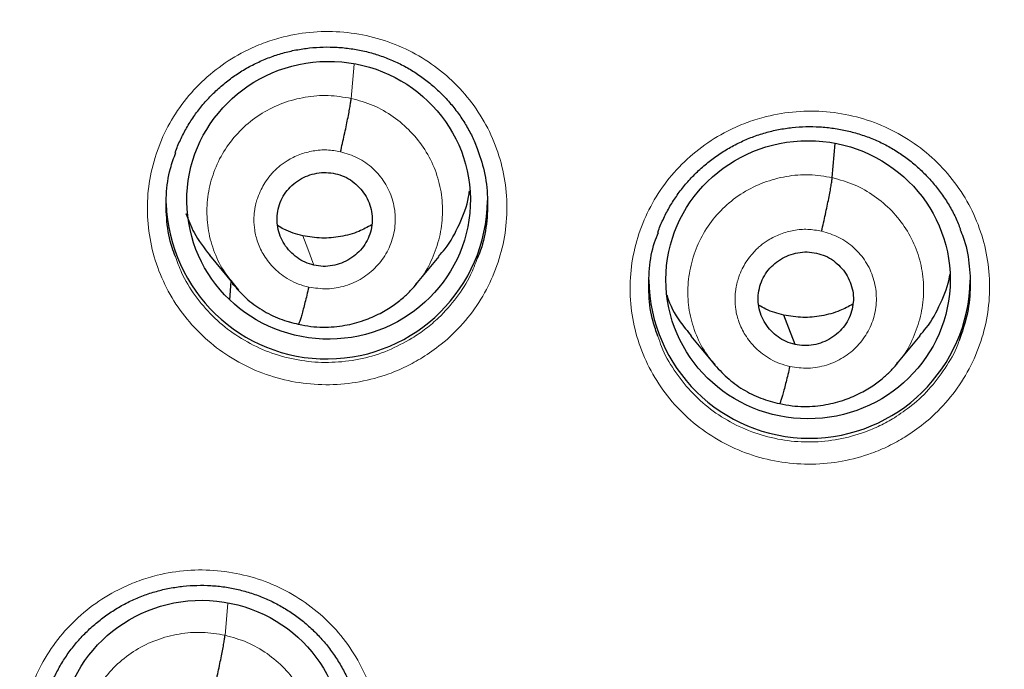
# Model space of a CAD drawing. Header units: millimetres. Extents: x 8 to 2230, y 12 to 2204.
# Tile 71 of 162: x 1083 to 1093, y 1868 to 1875. Entities that reach past the tile are written whole.
import ezdxf

# ---------------------------------------------------------------- set-up
doc = ezdxf.new("R2010")
doc.units = ezdxf.units.MM

msp = doc.modelspace()

# ---------------------------------------------------------------- linework, layer by layer
at = {"color": 252, "linetype": 'Continuous', "lineweight": 0}
for p, q in [((1086.457, 1874.139), (1086.489, 1874.499)), ((1085.269, 1872.111), (1085.24, 1872.147)), ((1085.895, 1871.749), (1085.797, 1871.782)), ((1085.123, 1868.465), (1085.153, 1868.802))]:
    msp.add_line(p, q, dxfattribs=at)
at = {"color": 7, "linetype": 'Continuous', "lineweight": 30}
for p, q in [((1091.543, 1873.301), (1091.575, 1873.661)), ((1084.96, 1872.481), (1085.209, 1872.178)), ((1087.141, 1872.17), (1087.386, 1872.466)), ((1085.173, 1872.011), (1085.189, 1872.202)), ((1085.199, 1872.179), (1085.235, 1872.142)), ((1085.24, 1872.147), (1085.213, 1872.181)), ((1087.145, 1872.182), (1087.137, 1872.173)), ((1085.899, 1871.751), (1085.895, 1871.749)), ((1090.047, 1871.625), (1090.293, 1871.329)), ((1092.227, 1871.333), (1092.473, 1871.63)), ((1092.231, 1871.345), (1092.223, 1871.337))]:
    msp.add_line(p, q, dxfattribs=at)
at = {"color": 252, "linetype": 'Continuous', "lineweight": 0, "flags": 128}
msp.add_lwpolyline([(1086.062, 1872.376), (1085.997, 1872.55), (1085.945, 1872.687)], dxfattribs=at)
at = {"color": 7, "linetype": 'Continuous', "lineweight": 30, "flags": 128}
msp.add_lwpolyline([(1091.149, 1871.537), (1091.083, 1871.711), (1091.031, 1871.848)], dxfattribs=at)
at = {"color": 252, "linetype": 'Continuous', "lineweight": 0}
for centre, radius, start, end in [((1076.617, 1871.857), 25.451, 359.0232, 180.9095), ((1076.617, 1872.592), 23.122, 184.1721, 355.9416)]:
    msp.add_arc(centre, radius, start, end, dxfattribs=at)
at = {"color": 7, "linetype": 'Continuous', "lineweight": 30}
for centre, radius, start, end in [((1086.199, 1873.085), 1.7, 181.8852, 359.1531), ((1076.618, 1872.562), 23.103, 180.8483, 359.1517), ((1091.302, 1872.247), 1.7, 180.8367, 359.023)]:
    msp.add_arc(centre, radius, start, end, dxfattribs=at)
for centre, major_axis, ratio in [((1086.218, 1873.062), (1.499, 0.015), 0.979221), ((1091.287, 1872.222), (1.503, -0.001), 0.977818), ((1084.878, 1867.365), (1.496, -0.083), 0.980362)]:
    msp.add_ellipse(centre, major_axis=major_axis, ratio=ratio, dxfattribs=at)
for points, knots in [([(1123.743, 1870.518), (1123.756, 1870.661), (1123.782, 1870.96), (1123.817, 1871.431), (1123.85, 1871.948), (1123.88, 1872.508), (1123.904, 1873.114), (1123.921, 1873.764), (1123.929, 1874.438), (1123.927, 1875.133), (1123.915, 1875.847), (1123.89, 1876.598), (1123.851, 1877.378), (1123.798, 1878.175), (1123.712, 1879.183), (1123.578, 1880.396), (1123.376, 1881.807), (1123.128, 1883.207), (1122.836, 1884.593), (1122.502, 1885.965), (1122.118, 1887.352), (1121.683, 1888.752), (1121.193, 1890.162), (1120.662, 1891.55), (1120.129, 1892.818), (1119.609, 1893.967), (1119.114, 1894.992), (1118.607, 1895.983), (1118.087, 1896.941), (1117.558, 1897.866), (1117.021, 1898.758), (1116.482, 1899.61), (1115.943, 1900.424), (1115.405, 1901.201), (1114.871, 1901.94), (1114.342, 1902.644), (1113.82, 1903.312), (1113.305, 1903.945), (1112.8, 1904.545), (1112.3, 1905.119), (1111.796, 1905.679), (1111.274, 1906.24), (1110.727, 1906.81), (1110.149, 1907.391), (1109.536, 1907.986), (1108.886, 1908.593), (1108.197, 1909.211), (1107.473, 1909.835), (1106.713, 1910.463), (1105.914, 1911.094), (1105.077, 1911.725), (1104.307, 1912.278), (1103.607, 1912.761), (1102.979, 1913.179), (1102.31, 1913.607), (1101.601, 1914.045), (1100.849, 1914.489), (1100.054, 1914.938), (1099.24, 1915.378), (1098.408, 1915.805), (1097.561, 1916.22), (1096.674, 1916.633), (1095.748, 1917.04), (1094.781, 1917.442), (1093.789, 1917.828), (1092.773, 1918.198), (1091.734, 1918.551), (1090.657, 1918.89), (1089.543, 1919.213), (1088.39, 1919.516), (1087.199, 1919.799), (1085.971, 1920.058), (1084.75, 1920.283), (1083.54, 1920.474), (1082.343, 1920.633), (1081.119, 1920.763), (1079.866, 1920.865), (1078.587, 1920.931), (1077.554, 1920.963), (1076.947, 1920.959), (1076.776, 1920.958)], [0, 0, 0, 0, 0.005494, 0.011571, 0.018232, 0.025477, 0.033308, 0.041725, 0.050729, 0.059499, 0.068765, 0.078526, 0.088784, 0.099248, 0.109693, 0.128299, 0.146842, 0.165323, 0.183741, 0.202094, 0.22038, 0.23985, 0.259237, 0.278535, 0.297739, 0.31276, 0.327599, 0.342038, 0.35607, 0.369968, 0.383443, 0.396496, 0.409128, 0.421342, 0.433138, 0.444517, 0.455459, 0.465991, 0.476113, 0.485829, 0.495456, 0.505282, 0.515477, 0.526042, 0.536979, 0.548521, 0.560452, 0.572772, 0.585484, 0.598589, 0.612092, 0.625996, 0.635216, 0.644931, 0.655143, 0.665856, 0.677074, 0.688802, 0.701041, 0.712712, 0.724817, 0.737359, 0.750338, 0.763757, 0.777618, 0.791262, 0.80531, 0.819761, 0.834616, 0.849872, 0.865529, 0.881585, 0.898037, 0.913147, 0.928574, 0.944316, 0.960371, 0.976739, 0.993419, 1, 1, 1, 1]), ([(1081.819, 1894.293), (1081.908, 1894.272), (1082.173, 1894.211), (1082.609, 1894.101), (1083.127, 1893.958), (1083.641, 1893.804), (1084.152, 1893.638), (1084.658, 1893.46), (1085.16, 1893.27), (1085.658, 1893.07), (1086.15, 1892.858), (1086.638, 1892.634), (1087.12, 1892.4), (1087.596, 1892.155), (1088.066, 1891.899), (1088.53, 1891.632), (1088.988, 1891.355), (1089.439, 1891.067), (1089.883, 1890.769), (1090.32, 1890.461), (1090.749, 1890.143), (1091.171, 1889.816), (1091.585, 1889.479), (1091.99, 1889.132), (1092.388, 1888.777), (1092.776, 1888.412), (1093.157, 1888.039), (1093.528, 1887.657), (1093.89, 1887.266), (1094.242, 1886.868), (1094.585, 1886.461), (1094.918, 1886.047), (1095.242, 1885.625), (1095.555, 1885.196), (1095.858, 1884.76), (1096.151, 1884.318), (1096.433, 1883.868), (1096.704, 1883.412), (1096.964, 1882.951), (1097.214, 1882.483), (1097.452, 1882.01), (1097.678, 1881.531), (1097.894, 1881.048), (1098.098, 1880.559), (1098.29, 1880.067), (1098.47, 1879.569), (1098.639, 1879.068), (1098.796, 1878.563), (1098.94, 1878.055), (1099.073, 1877.544), (1099.193, 1877.029), (1099.301, 1876.512), (1099.397, 1875.993), (1099.48, 1875.472), (1099.552, 1874.949), (1099.61, 1874.424), (1099.652, 1873.961), (1099.669, 1873.672), (1099.676, 1873.559)], [0, 0, 0, 0, 0.009312, 0.02743, 0.045547, 0.063665, 0.081784, 0.099902, 0.118021, 0.13614, 0.15426, 0.17238, 0.1905, 0.208621, 0.226742, 0.244864, 0.262986, 0.281109, 0.299232, 0.317356, 0.33548, 0.353605, 0.37173, 0.389856, 0.407983, 0.42611, 0.444238, 0.462367, 0.480496, 0.498625, 0.516756, 0.534887, 0.553018, 0.571151, 0.589284, 0.607417, 0.625551, 0.643686, 0.661821, 0.679957, 0.698094, 0.716231, 0.734368, 0.752506, 0.770645, 0.788784, 0.806924, 0.825064, 0.843204, 0.861345, 0.879486, 0.897628, 0.91577, 0.933912, 0.952054, 0.970197, 0.98834, 1, 1, 1, 1]), ([(1084.597, 1873.567), (1084.599, 1873.573), (1084.615, 1873.624), (1084.657, 1873.716), (1084.723, 1873.842), (1084.8, 1873.962), (1084.888, 1874.075), (1084.986, 1874.182), (1085.094, 1874.28), (1085.209, 1874.37), (1085.332, 1874.449), (1085.461, 1874.517), (1085.595, 1874.574), (1085.732, 1874.619), (1085.873, 1874.652), (1086.016, 1874.674), (1086.162, 1874.683), (1086.309, 1874.681), (1086.455, 1874.666), (1086.599, 1874.639), (1086.74, 1874.6), (1086.876, 1874.549), (1087.006, 1874.488), (1087.13, 1874.416), (1087.247, 1874.333), (1087.358, 1874.24), (1087.461, 1874.138), (1087.555, 1874.028), (1087.639, 1873.91), (1087.711, 1873.785), (1087.761, 1873.687), (1087.781, 1873.629), (1087.786, 1873.616)], [0, 0, 0, 0, 0.004483, 0.039574, 0.074284, 0.109068, 0.144129, 0.179418, 0.214863, 0.250376, 0.285833, 0.321148, 0.356258, 0.391077, 0.42577, 0.460751, 0.495982, 0.531387, 0.566877, 0.602335, 0.637674, 0.672836, 0.707724, 0.742337, 0.777203, 0.812408, 0.847862, 0.88345, 0.919024, 0.954433, 0.989567, 1, 1, 1, 1]), ([(1086.344, 1873.574), (1086.351, 1873.604), (1086.364, 1873.663), (1086.384, 1873.752), (1086.403, 1873.839), (1086.419, 1873.92), (1086.434, 1873.993), (1086.445, 1874.056), (1086.453, 1874.107), (1086.455, 1874.128), (1086.457, 1874.139)], [0, 0, 0, 0, 0.124606, 0.249507, 0.374683, 0.499863, 0.624931, 0.750048, 0.875123, 1, 1, 1, 1]), ([(1089.699, 1872.721), (1089.701, 1872.728), (1089.717, 1872.78), (1089.76, 1872.873), (1089.825, 1872.999), (1089.903, 1873.119), (1089.991, 1873.232), (1090.089, 1873.339), (1090.196, 1873.438), (1090.312, 1873.527), (1090.435, 1873.606), (1090.564, 1873.675), (1090.697, 1873.732), (1090.835, 1873.777), (1090.975, 1873.811), (1091.119, 1873.832), (1091.264, 1873.842), (1091.411, 1873.84), (1091.557, 1873.825), (1091.702, 1873.798), (1091.843, 1873.759), (1091.979, 1873.709), (1092.109, 1873.648), (1092.232, 1873.576), (1092.35, 1873.494), (1092.46, 1873.401), (1092.563, 1873.299), (1092.657, 1873.189), (1092.741, 1873.071), (1092.814, 1872.947), (1092.866, 1872.841), (1092.889, 1872.776), (1092.897, 1872.755)], [0, 0, 0, 0, 0.005327, 0.040178, 0.074649, 0.109195, 0.144015, 0.179062, 0.214264, 0.249535, 0.284752, 0.319828, 0.354702, 0.389289, 0.423751, 0.458501, 0.493498, 0.528669, 0.563926, 0.599152, 0.63426, 0.669195, 0.703858, 0.738247, 0.772887, 0.807863, 0.843086, 0.878443, 0.913785, 0.948962, 0.983866, 1, 1, 1, 1]), ([(1084.599, 1872.467), (1084.586, 1872.498), (1084.538, 1872.617), (1084.502, 1872.838), (1084.496, 1873.119), (1084.528, 1873.367), (1084.582, 1873.511), (1084.602, 1873.568)], [0, 0, 0, 0, 0.090298, 0.340351, 0.590382, 0.840412, 1, 1, 1, 1]), ([(1087.785, 1873.618), (1087.814, 1873.536), (1087.873, 1873.365), (1087.905, 1873.091), (1087.892, 1872.81), (1087.851, 1872.592), (1087.802, 1872.477), (1087.79, 1872.448)], [0, 0, 0, 0, 0.217012, 0.452079, 0.687146, 0.922204, 1, 1, 1, 1]), ([(1086.062, 1872.376), (1086.031, 1872.385), (1085.967, 1872.403), (1085.882, 1872.454), (1085.808, 1872.519), (1085.747, 1872.596), (1085.702, 1872.682), (1085.676, 1872.776), (1085.669, 1872.873), (1085.682, 1872.97), (1085.713, 1873.063), (1085.762, 1873.148), (1085.828, 1873.221), (1085.907, 1873.281), (1085.996, 1873.325), (1086.092, 1873.35), (1086.191, 1873.359), (1086.257, 1873.348), (1086.289, 1873.343)], [0, 0, 0, 0, 0.0624531, 0.1249049, 0.1874843, 0.2500298, 0.3123622, 0.3745554, 0.4369188, 0.4994561, 0.5619969, 0.6244921, 0.6870409, 0.7495894, 0.8121369, 0.8747664, 0.9374, 1, 1, 1, 1]), ([(1086.289, 1873.343), (1086.321, 1873.334), (1086.385, 1873.316), (1086.47, 1873.265), (1086.544, 1873.2), (1086.604, 1873.123), (1086.649, 1873.036), (1086.676, 1872.942), (1086.682, 1872.845), (1086.669, 1872.749), (1086.638, 1872.656), (1086.589, 1872.572), (1086.523, 1872.499), (1086.444, 1872.44), (1086.355, 1872.396), (1086.259, 1872.369), (1086.16, 1872.359), (1086.095, 1872.37), (1086.062, 1872.376)], [0, 0, 0, 0, 0.062617, 0.125099, 0.18776, 0.250495, 0.31306, 0.375348, 0.437606, 0.499999, 0.562392, 0.624651, 0.68694, 0.749505, 0.81224, 0.874901, 0.937383, 1, 1, 1, 1]), ([(1091.43, 1872.736), (1091.437, 1872.765), (1091.451, 1872.824), (1091.471, 1872.914), (1091.489, 1873), (1091.506, 1873.082), (1091.52, 1873.155), (1091.531, 1873.217), (1091.539, 1873.268), (1091.542, 1873.29), (1091.543, 1873.301)], [0, 0, 0, 0, 0.1244667, 0.2493367, 0.3745469, 0.4997906, 0.6249283, 0.7501038, 0.8751938, 1, 1, 1, 1]), ([(1087.381, 1872.471), (1087.404, 1872.496), (1087.497, 1872.596), (1087.604, 1872.809), (1087.689, 1873.019), (1087.704, 1873.141), (1087.706, 1873.163)], [0, 0, 0, 0, 0.133259, 0.5233293, 0.913917, 1, 1, 1, 1]), ([(1084.708, 1872.922), (1084.735, 1872.853), (1084.796, 1872.694), (1084.901, 1872.559), (1084.961, 1872.482)], [0, 0, 0, 0, 0.433011, 1, 1, 1, 1]), ([(1085.945, 1872.687), (1085.876, 1872.705), (1085.781, 1872.73), (1085.7, 1872.782), (1085.678, 1872.796)], [0, 0, 0, 0, 0.729223, 1, 1, 1, 1]), ([(1086.673, 1872.801), (1086.628, 1872.777), (1086.525, 1872.721), (1086.345, 1872.674), (1086.144, 1872.653), (1086.011, 1872.676), (1085.945, 1872.687)], [0, 0, 0, 0, 0.201892, 0.468244, 0.733836, 1, 1, 1, 1]), ([(1089.7, 1871.626), (1089.681, 1871.677), (1089.63, 1871.817), (1089.598, 1872.059), (1089.604, 1872.34), (1089.641, 1872.565), (1089.69, 1872.687), (1089.704, 1872.721)], [0, 0, 0, 0, 0.146785, 0.398022, 0.64926, 0.900547, 1, 1, 1, 1]), ([(1092.893, 1872.756), (1092.905, 1872.729), (1092.954, 1872.615), (1092.994, 1872.399), (1093.008, 1872.118), (1092.975, 1871.841), (1092.915, 1871.666), (1092.885, 1871.581)], [0, 0, 0, 0, 0.074383, 0.30827, 0.54218, 0.776091, 1, 1, 1, 1]), ([(1091.149, 1871.537), (1091.117, 1871.546), (1091.053, 1871.564), (1090.968, 1871.615), (1090.894, 1871.679), (1090.834, 1871.757), (1090.789, 1871.843), (1090.762, 1871.937), (1090.756, 1872.034), (1090.769, 1872.13), (1090.8, 1872.223), (1090.849, 1872.307), (1090.915, 1872.38), (1090.994, 1872.439), (1091.083, 1872.483), (1091.179, 1872.51), (1091.278, 1872.52), (1091.343, 1872.509), (1091.376, 1872.504)], [0, 0, 0, 0, 0.062617, 0.1251, 0.187763, 0.250498, 0.313062, 0.375349, 0.437605, 0.499998, 0.562391, 0.624649, 0.686937, 0.749502, 0.812237, 0.874899, 0.937383, 1, 1, 1, 1]), ([(1091.376, 1872.504), (1091.408, 1872.495), (1091.471, 1872.477), (1091.556, 1872.426), (1091.63, 1872.362), (1091.691, 1872.284), (1091.735, 1872.198), (1091.762, 1872.104), (1091.769, 1872.007), (1091.756, 1871.911), (1091.724, 1871.819), (1091.675, 1871.734), (1091.609, 1871.661), (1091.53, 1871.602), (1091.441, 1871.558), (1091.346, 1871.531), (1091.246, 1871.521), (1091.181, 1871.532), (1091.149, 1871.537)], [0, 0, 0, 0, 0.062617, 0.1251, 0.187763, 0.250498, 0.313062, 0.375349, 0.437605, 0.499998, 0.562391, 0.624649, 0.686937, 0.749502, 0.812237, 0.874899, 0.937383, 1, 1, 1, 1]), ([(1092.468, 1871.634), (1092.491, 1871.66), (1092.584, 1871.76), (1092.69, 1871.973), (1092.772, 1872.166), (1092.785, 1872.271), (1092.786, 1872.277)], [0, 0, 0, 0, 0.142076, 0.559422, 0.977322, 1, 1, 1, 1]), ([(1085.235, 1872.142), (1085.27, 1872.102), (1085.353, 1872.011), (1085.511, 1871.899), (1085.698, 1871.802), (1085.833, 1871.769), (1085.9, 1871.752)], [0, 0, 0, 0, 0.202508, 0.469477, 0.735065, 1, 1, 1, 1]), ([(1085.9, 1871.753), (1085.944, 1871.744), (1086.028, 1871.727), (1086.154, 1871.719), (1086.274, 1871.723), (1086.421, 1871.743), (1086.586, 1871.786), (1086.757, 1871.86), (1086.896, 1871.943), (1087.004, 1872.028), (1087.087, 1872.107), (1087.131, 1872.158), (1087.15, 1872.181)], [0, 0, 0, 0, 0.095334, 0.185962, 0.272143, 0.353989, 0.504651, 0.638089, 0.754247, 0.853196, 0.935052, 1, 1, 1, 1]), ([(1086.008, 1872.144), (1086.001, 1872.115), (1085.987, 1872.058), (1085.968, 1871.979), (1085.949, 1871.91), (1085.933, 1871.85), (1085.919, 1871.802), (1085.907, 1871.768), (1085.903, 1871.759), (1085.901, 1871.754)], [0, 0, 0, 0, 0.146471, 0.292226, 0.43821, 0.584516, 0.73081, 0.876751, 1, 1, 1, 1]), ([(1089.794, 1872.063), (1089.795, 1872.058), (1089.823, 1871.956), (1089.907, 1871.804), (1090.012, 1871.678), (1090.052, 1871.629)], [0, 0, 0, 0, 0.031425, 0.625693, 1, 1, 1, 1]), ([(1091.031, 1871.848), (1090.966, 1871.865), (1090.872, 1871.888), (1090.79, 1871.939), (1090.764, 1871.955)], [0, 0, 0, 0, 0.691309, 1, 1, 1, 1]), ([(1091.76, 1871.963), (1091.715, 1871.939), (1091.611, 1871.883), (1091.431, 1871.836), (1091.23, 1871.815), (1091.098, 1871.837), (1091.031, 1871.848)], [0, 0, 0, 0, 0.201958, 0.468289, 0.73386, 1, 1, 1, 1]), ([(1090.285, 1871.339), (1090.332, 1871.287), (1090.426, 1871.183), (1090.597, 1871.059), (1090.784, 1870.963), (1090.919, 1870.93), (1090.987, 1870.913)], [0, 0, 0, 0, 0.2516386, 0.502172, 0.751396, 1, 1, 1, 1]), ([(1090.987, 1870.914), (1091.03, 1870.905), (1091.115, 1870.888), (1091.241, 1870.881), (1091.361, 1870.885), (1091.507, 1870.905), (1091.672, 1870.948), (1091.843, 1871.022), (1091.982, 1871.106), (1092.091, 1871.191), (1092.174, 1871.27), (1092.217, 1871.321), (1092.237, 1871.344)], [0, 0, 0, 0, 0.095303, 0.185908, 0.27207, 0.353902, 0.504548, 0.637985, 0.754154, 0.853125, 0.935012, 1, 1, 1, 1]), ([(1091.094, 1871.305), (1091.087, 1871.277), (1091.074, 1871.219), (1091.054, 1871.141), (1091.036, 1871.071), (1091.019, 1871.011), (1091.005, 1870.964), (1090.994, 1870.93), (1090.989, 1870.92), (1090.987, 1870.915)], [0, 0, 0, 0, 0.146616, 0.2924041, 0.4383376, 0.5845469, 0.7307384, 0.8766108, 1, 1, 1, 1]), ([(1083.26, 1867.879), (1083.262, 1867.886), (1083.278, 1867.938), (1083.32, 1868.031), (1083.386, 1868.157), (1083.464, 1868.276), (1083.552, 1868.389), (1083.65, 1868.495), (1083.757, 1868.593), (1083.873, 1868.682), (1083.996, 1868.761), (1084.125, 1868.83), (1084.259, 1868.886), (1084.396, 1868.931), (1084.537, 1868.964), (1084.68, 1868.985), (1084.826, 1868.994), (1084.973, 1868.992), (1085.119, 1868.977), (1085.263, 1868.95), (1085.404, 1868.911), (1085.54, 1868.86), (1085.67, 1868.798), (1085.794, 1868.726), (1085.911, 1868.644), (1086.021, 1868.551), (1086.124, 1868.449), (1086.218, 1868.339), (1086.302, 1868.221), (1086.375, 1868.097), (1086.427, 1867.991), (1086.451, 1867.925), (1086.458, 1867.904)], [0, 0, 0, 0, 0.005314, 0.040166, 0.074637, 0.10918, 0.143998, 0.179041, 0.214238, 0.249502, 0.284709, 0.319773, 0.354633, 0.389203, 0.423647, 0.458376, 0.493353, 0.528504, 0.56374, 0.598946, 0.634034, 0.668948, 0.70359, 0.73796, 0.77258, 0.807538, 0.842744, 0.878085, 0.913415, 0.948583, 0.983479, 1, 1, 1, 1]), ([(1074.352, 1847.307), (1074.5, 1847.294), (1074.835, 1847.265), (1075.359, 1847.235), (1075.924, 1847.214), (1076.489, 1847.205), (1077.054, 1847.208), (1077.619, 1847.224), (1078.184, 1847.252), (1078.747, 1847.292), (1079.31, 1847.345), (1079.871, 1847.409), (1080.431, 1847.487), (1080.989, 1847.576), (1081.545, 1847.677), (1082.098, 1847.791), (1082.648, 1847.916), (1083.196, 1848.054), (1083.74, 1848.203), (1084.281, 1848.364), (1084.818, 1848.537), (1085.351, 1848.722), (1085.88, 1848.918), (1086.404, 1849.126), (1086.923, 1849.345), (1087.438, 1849.575), (1087.947, 1849.817), (1088.45, 1850.07), (1088.947, 1850.333), (1089.439, 1850.607), (1089.924, 1850.892), (1090.402, 1851.188), (1090.874, 1851.493), (1091.339, 1851.809), (1091.796, 1852.135), (1092.246, 1852.471), (1092.689, 1852.817), (1093.123, 1853.172), (1093.549, 1853.537), (1093.967, 1853.911), (1094.376, 1854.293), (1094.777, 1854.685), (1095.169, 1855.085), (1095.551, 1855.494), (1095.924, 1855.911), (1096.288, 1856.336), (1096.642, 1856.769), (1096.986, 1857.209), (1097.32, 1857.657), (1097.644, 1858.112), (1097.957, 1858.574), (1098.26, 1859.042), (1098.553, 1859.517), (1098.834, 1859.999), (1099.105, 1860.486), (1099.364, 1860.979), (1099.613, 1861.478), (1099.85, 1861.982), (1100.075, 1862.491), (1100.289, 1863.005), (1100.491, 1863.523), (1100.682, 1864.046), (1100.861, 1864.572), (1101.027, 1865.103), (1101.182, 1865.637), (1101.325, 1866.174), (1101.455, 1866.714), (1101.574, 1867.257), (1101.679, 1867.802), (1101.752, 1868.218), (1101.786, 1868.454), (1101.794, 1868.506)], [0, 0, 0, 0, 0.011565, 0.026262, 0.04096, 0.055657, 0.070355, 0.085052, 0.09975, 0.114447, 0.129145, 0.143842, 0.158539, 0.173236, 0.187934, 0.202631, 0.217328, 0.232024, 0.246721, 0.261417, 0.276114, 0.29081, 0.305506, 0.320201, 0.334897, 0.349592, 0.364287, 0.378981, 0.393676, 0.40837, 0.423063, 0.437757, 0.45245, 0.467142, 0.481835, 0.496527, 0.511219, 0.52591, 0.540601, 0.555291, 0.569981, 0.584671, 0.599361, 0.61405, 0.628738, 0.643426, 0.658114, 0.672801, 0.687488, 0.702175, 0.716861, 0.731547, 0.746232, 0.760917, 0.775602, 0.790286, 0.80497, 0.819654, 0.834337, 0.84902, 0.863702, 0.878385, 0.893067, 0.907748, 0.92243, 0.937111, 0.951792, 0.966473, 0.981153, 0.995833, 1, 1, 1, 1]), ([(1085.01, 1867.902), (1085.017, 1867.931), (1085.03, 1867.99), (1085.05, 1868.079), (1085.069, 1868.166), (1085.085, 1868.247), (1085.1, 1868.32), (1085.111, 1868.382), (1085.119, 1868.433), (1085.121, 1868.455), (1085.123, 1868.465)], [0, 0, 0, 0, 0.1249, 0.249894, 0.375009, 0.500032, 0.624916, 0.749901, 0.874962, 1, 1, 1, 1])]:
    msp.add_open_spline(points, degree=3, knots=knots, dxfattribs=at)
at = {"color": 252, "linetype": 'Continuous', "lineweight": 0}
for points, knots in [([(1076.776, 1920.944), (1078.167, 1920.909), (1080.951, 1920.839), (1085.094, 1920.275), (1089.171, 1919.38), (1093.152, 1918.128), (1097.004, 1916.537), (1100.698, 1914.618), (1104.205, 1912.385), (1107.497, 1909.857), (1110.548, 1907.054), (1113.335, 1903.996), (1115.836, 1900.709), (1118.03, 1897.217), (1119.902, 1893.549), (1121.437, 1889.732), (1122.62, 1885.798), (1123.449, 1881.776), (1123.898, 1877.699), (1124.016, 1873.987), (1123.819, 1871.655), (1123.738, 1870.684)], [0, 0, 0, 0, 0.05344, 0.106879, 0.160319, 0.213759, 0.267199, 0.320638, 0.374078, 0.427518, 0.480957, 0.534397, 0.587837, 0.641277, 0.694716, 0.748156, 0.801596, 0.855035, 0.908475, 0.961915, 1, 1, 1, 1]), ([(1087.209, 1871.399), (1087.277, 1871.445), (1087.433, 1871.549), (1087.644, 1871.756), (1087.835, 1872.01), (1087.977, 1872.294), (1088.071, 1872.597), (1088.11, 1872.91), (1088.096, 1873.226), (1088.027, 1873.534), (1087.908, 1873.827), (1087.739, 1874.096), (1087.528, 1874.333), (1087.278, 1874.531), (1086.998, 1874.686), (1086.695, 1874.792), (1086.378, 1874.847), (1086.057, 1874.848), (1085.779, 1874.803), (1085.549, 1874.733), (1085.327, 1874.64), (1085.086, 1874.497), (1084.842, 1874.291), (1084.636, 1874.047), (1084.475, 1873.774), (1084.363, 1873.477), (1084.302, 1873.167), (1084.297, 1872.851), (1084.345, 1872.539), (1084.446, 1872.239), (1084.596, 1871.96), (1084.793, 1871.711), (1085.028, 1871.497), (1085.298, 1871.325), (1085.593, 1871.2), (1085.906, 1871.126), (1086.227, 1871.104), (1086.547, 1871.136), (1086.818, 1871.209), (1087.038, 1871.301), (1087.152, 1871.366), (1087.209, 1871.399)], [0, 0, 0, 0, 0.020639, 0.047487, 0.074335, 0.101181, 0.128027, 0.154869, 0.181712, 0.208553, 0.235394, 0.262236, 0.289077, 0.31592, 0.342763, 0.369609, 0.396455, 0.423304, 0.450153, 0.466925, 0.483698, 0.510544, 0.537391, 0.564237, 0.591084, 0.617929, 0.644773, 0.671615, 0.698458, 0.725298, 0.752139, 0.778981, 0.805823, 0.832667, 0.859511, 0.886358, 0.913205, 0.940054, 0.966903, 0.983452, 1, 1, 1, 1]), ([(1085.213, 1872.181), (1085.182, 1872.219), (1085.098, 1872.318), (1085.006, 1872.507), (1084.939, 1872.738), (1084.924, 1872.978), (1084.955, 1873.218), (1085.032, 1873.447), (1085.154, 1873.657), (1085.316, 1873.839), (1085.51, 1873.988), (1085.731, 1874.095), (1085.969, 1874.158), (1086.215, 1874.178), (1086.376, 1874.152), (1086.457, 1874.139)], [0, 0, 0, 0, 0.048311, 0.127409, 0.20633, 0.285468, 0.364825, 0.444188, 0.523492, 0.602865, 0.682237, 0.761608, 0.841083, 0.920563, 1, 1, 1, 1]), ([(1086.457, 1874.139), (1086.535, 1874.117), (1086.693, 1874.073), (1086.905, 1873.95), (1087.091, 1873.792), (1087.241, 1873.601), (1087.351, 1873.385), (1087.414, 1873.151), (1087.429, 1872.91), (1087.397, 1872.67), (1087.317, 1872.443), (1087.231, 1872.277), (1087.161, 1872.2), (1087.145, 1872.182)], [0, 0, 0, 0, 0.097328, 0.194526, 0.291765, 0.388969, 0.486161, 0.58327, 0.680328, 0.777514, 0.874701, 0.971759, 1, 1, 1, 1]), ([(1092.31, 1870.559), (1092.379, 1870.605), (1092.536, 1870.71), (1092.748, 1870.917), (1092.938, 1871.172), (1093.081, 1871.456), (1093.174, 1871.758), (1093.214, 1872.072), (1093.2, 1872.387), (1093.131, 1872.695), (1093.012, 1872.988), (1092.843, 1873.256), (1092.632, 1873.493), (1092.382, 1873.691), (1092.102, 1873.846), (1091.8, 1873.951), (1091.483, 1874.006), (1091.161, 1874.006), (1090.883, 1873.961), (1090.653, 1873.891), (1090.432, 1873.798), (1090.19, 1873.654), (1089.946, 1873.448), (1089.74, 1873.204), (1089.579, 1872.93), (1089.467, 1872.634), (1089.406, 1872.323), (1089.401, 1872.008), (1089.448, 1871.695), (1089.55, 1871.396), (1089.7, 1871.118), (1089.896, 1870.868), (1090.132, 1870.655), (1090.402, 1870.484), (1090.697, 1870.359), (1091.009, 1870.286), (1091.33, 1870.264), (1091.65, 1870.296), (1091.921, 1870.37), (1092.14, 1870.461), (1092.254, 1870.526), (1092.31, 1870.559)], [0, 0, 0, 0, 0.020829, 0.04768, 0.074531, 0.101375, 0.128219, 0.155057, 0.181895, 0.20873, 0.235565, 0.262402, 0.289239, 0.316081, 0.342923, 0.369772, 0.396621, 0.423475, 0.450329, 0.46711, 0.483892, 0.510739, 0.537585, 0.564432, 0.591279, 0.618121, 0.644963, 0.6718, 0.698637, 0.725472, 0.752307, 0.779145, 0.805983, 0.832827, 0.859672, 0.886522, 0.913373, 0.940228, 0.967083, 0.983541, 1, 1, 1, 1]), ([(1086.008, 1872.144), (1085.971, 1872.154), (1085.9, 1872.172), (1085.803, 1872.219), (1085.718, 1872.275), (1085.624, 1872.357), (1085.534, 1872.469), (1085.467, 1872.609), (1085.434, 1872.74), (1085.426, 1872.838), (1085.429, 1872.907), (1085.434, 1872.95), (1085.44, 1872.988), (1085.446, 1873.017), (1085.455, 1873.052), (1085.472, 1873.104), (1085.502, 1873.174), (1085.545, 1873.251), (1085.588, 1873.311), (1085.629, 1873.357), (1085.661, 1873.389), (1085.696, 1873.421), (1085.736, 1873.452), (1085.806, 1873.498), (1085.91, 1873.549), (1086.053, 1873.587), (1086.2, 1873.6), (1086.296, 1873.583), (1086.344, 1873.574)], [0, 0, 0, 0, 0.048214, 0.09403, 0.137609, 0.178975, 0.254865, 0.321815, 0.379845, 0.428882, 0.45005, 0.468988, 0.485701, 0.500185, 0.507854, 0.532026, 0.571401, 0.606086, 0.647446, 0.665853, 0.685313, 0.705827, 0.727401, 0.750049, 0.813098, 0.87576, 0.937996, 1, 1, 1, 1]), ([(1086.344, 1873.574), (1086.406, 1873.556), (1086.531, 1873.518), (1086.691, 1873.403), (1086.817, 1873.254), (1086.898, 1873.078), (1086.931, 1872.887), (1086.912, 1872.694), (1086.843, 1872.513), (1086.728, 1872.355), (1086.576, 1872.231), (1086.397, 1872.151), (1086.202, 1872.116), (1086.072, 1872.135), (1086.008, 1872.144)], [0, 0, 0, 0, 0.083336, 0.16667, 0.250003, 0.333335, 0.416667, 0.5, 0.583335, 0.666665, 0.749997, 0.83333, 0.916664, 1, 1, 1, 1]), ([(1090.303, 1871.326), (1090.268, 1871.367), (1090.182, 1871.469), (1090.088, 1871.664), (1090.023, 1871.896), (1090.009, 1872.137), (1090.042, 1872.377), (1090.119, 1872.606), (1090.24, 1872.817), (1090.402, 1873), (1090.596, 1873.148), (1090.817, 1873.256), (1091.055, 1873.32), (1091.301, 1873.341), (1091.462, 1873.314), (1091.543, 1873.301)], [0, 0, 0, 0, 0.052461, 0.131439, 0.210349, 0.289218, 0.368192, 0.447166, 0.526035, 0.604946, 0.683924, 0.762912, 0.841929, 0.920912, 1, 1, 1, 1]), ([(1091.543, 1873.301), (1091.622, 1873.279), (1091.779, 1873.235), (1091.992, 1873.112), (1092.177, 1872.954), (1092.328, 1872.764), (1092.437, 1872.547), (1092.501, 1872.314), (1092.515, 1872.074), (1092.483, 1871.834), (1092.403, 1871.606), (1092.318, 1871.44), (1092.247, 1871.363), (1092.231, 1871.345)], [0, 0, 0, 0, 0.09732, 0.194512, 0.291745, 0.388942, 0.486127, 0.583229, 0.68028, 0.77746, 0.87464, 0.971692, 1, 1, 1, 1]), ([(1091.094, 1871.305), (1091.058, 1871.315), (1090.986, 1871.333), (1090.89, 1871.38), (1090.805, 1871.436), (1090.71, 1871.518), (1090.621, 1871.63), (1090.553, 1871.77), (1090.52, 1871.9), (1090.513, 1871.999), (1090.516, 1872.067), (1090.521, 1872.11), (1090.527, 1872.148), (1090.533, 1872.177), (1090.542, 1872.212), (1090.558, 1872.264), (1090.588, 1872.334), (1090.632, 1872.412), (1090.675, 1872.471), (1090.716, 1872.517), (1090.747, 1872.55), (1090.783, 1872.582), (1090.823, 1872.612), (1090.891, 1872.658), (1090.995, 1872.709), (1091.136, 1872.748), (1091.284, 1872.761), (1091.381, 1872.744), (1091.43, 1872.736)], [0, 0, 0, 0, 0.048242, 0.094084, 0.137684, 0.179068, 0.254982, 0.32194, 0.379964, 0.428978, 0.450128, 0.469046, 0.485734, 0.500189, 0.507897, 0.532104, 0.571492, 0.606172, 0.647517, 0.665915, 0.685364, 0.705864, 0.727424, 0.750055, 0.811709, 0.873905, 0.936603, 1, 1, 1, 1]), ([(1091.43, 1872.736), (1091.493, 1872.717), (1091.617, 1872.679), (1091.777, 1872.565), (1091.903, 1872.417), (1091.985, 1872.241), (1092.017, 1872.05), (1091.999, 1871.857), (1091.929, 1871.675), (1091.815, 1871.517), (1091.663, 1871.393), (1091.483, 1871.313), (1091.288, 1871.277), (1091.159, 1871.296), (1091.094, 1871.305)], [0, 0, 0, 0, 0.083334, 0.166665, 0.249997, 0.333327, 0.416666, 0.5, 0.583337, 0.666672, 0.750002, 0.833335, 0.916666, 1, 1, 1, 1]), ([(1087.099, 1871.604), (1087.016, 1871.558), (1086.849, 1871.466), (1086.573, 1871.382), (1086.288, 1871.343), (1086, 1871.351), (1085.718, 1871.407), (1085.45, 1871.508), (1085.203, 1871.652), (1084.984, 1871.835), (1084.801, 1872.052), (1084.669, 1872.264), (1084.618, 1872.41), (1084.599, 1872.467)], [0, 0, 0, 0, 0.093999, 0.187998, 0.281997, 0.375996, 0.469997, 0.563998, 0.657995, 0.751991, 0.845977, 0.939962, 1, 1, 1, 1]), ([(1087.79, 1872.448), (1087.768, 1872.389), (1087.713, 1872.242), (1087.574, 1872.029), (1087.41, 1871.842), (1087.248, 1871.702), (1087.149, 1871.637), (1087.099, 1871.604)], [0, 0, 0, 0, 0.170753, 0.425989, 0.681226, 0.840613, 1, 1, 1, 1]), ([(1092.2, 1870.764), (1092.149, 1870.735), (1092.048, 1870.677), (1091.851, 1870.595), (1091.609, 1870.529), (1091.323, 1870.5), (1091.036, 1870.519), (1090.756, 1870.585), (1090.492, 1870.696), (1090.251, 1870.849), (1090.04, 1871.04), (1089.866, 1871.263), (1089.752, 1871.462), (1089.712, 1871.589), (1089.7, 1871.626)], [0, 0, 0, 0, 0.057611, 0.115223, 0.209228, 0.303234, 0.397221, 0.491208, 0.585173, 0.679138, 0.77308, 0.867021, 0.960951, 1, 1, 1, 1]), ([(1092.885, 1871.581), (1092.884, 1871.577), (1092.856, 1871.483), (1092.758, 1871.314), (1092.592, 1871.084), (1092.402, 1870.899), (1092.261, 1870.805), (1092.2, 1870.764)], [0, 0, 0, 0, 0.011253, 0.273069, 0.534954, 0.79684, 1, 1, 1, 1]), ([(1085.871, 1865.714), (1085.939, 1865.759), (1086.094, 1865.863), (1086.305, 1866.068), (1086.496, 1866.322), (1086.639, 1866.605), (1086.733, 1866.907), (1086.772, 1867.22), (1086.759, 1867.535), (1086.691, 1867.843), (1086.571, 1868.136), (1086.403, 1868.404), (1086.192, 1868.641), (1085.942, 1868.839), (1085.662, 1868.995), (1085.36, 1869.1), (1085.043, 1869.156), (1084.721, 1869.158), (1084.443, 1869.114), (1084.213, 1869.044), (1083.992, 1868.951), (1083.75, 1868.809), (1083.505, 1868.604), (1083.3, 1868.361), (1083.138, 1868.088), (1083.026, 1867.792), (1082.965, 1867.482), (1082.959, 1867.167), (1083.006, 1866.855), (1083.107, 1866.556), (1083.257, 1866.277), (1083.453, 1866.028), (1083.689, 1865.814), (1083.959, 1865.642), (1084.254, 1865.517), (1084.566, 1865.443), (1084.887, 1865.42), (1085.207, 1865.452), (1085.478, 1865.524), (1085.7, 1865.616), (1085.814, 1865.681), (1085.871, 1865.714)], [0, 0, 0, 0, 0.0204311, 0.0472742, 0.0741173, 0.1009586, 0.1277998, 0.1546409, 0.1814821, 0.2083249, 0.2351678, 0.2620134, 0.288859, 0.3157073, 0.3425556, 0.3694052, 0.3962548, 0.4231039, 0.4499529, 0.466724, 0.4834952, 0.510337, 0.5371789, 0.5640209, 0.5908628, 0.6177038, 0.6445448, 0.6713863, 0.6982278, 0.7250714, 0.7519151, 0.7787616, 0.8056082, 0.8324571, 0.8593059, 0.8861556, 0.9130052, 0.9398537, 0.9667022, 0.9833511, 1, 1, 1, 1]), ([(1083.885, 1866.494), (1083.85, 1866.536), (1083.762, 1866.639), (1083.669, 1866.835), (1083.603, 1867.066), (1083.587, 1867.307), (1083.62, 1867.546), (1083.698, 1867.775), (1083.819, 1867.985), (1083.981, 1868.167), (1084.176, 1868.315), (1084.397, 1868.422), (1084.635, 1868.484), (1084.881, 1868.505), (1085.042, 1868.479), (1085.123, 1868.465)], [0, 0, 0, 0, 0.053566, 0.132392, 0.211246, 0.290057, 0.368937, 0.447868, 0.526735, 0.605596, 0.684451, 0.763292, 0.842212, 0.921125, 1, 1, 1, 1]), ([(1085.123, 1868.465), (1085.201, 1868.443), (1085.359, 1868.4), (1085.571, 1868.276), (1085.757, 1868.118), (1085.907, 1867.928), (1086.017, 1867.712), (1086.08, 1867.479), (1086.095, 1867.239), (1086.063, 1866.999), (1085.983, 1866.772), (1085.898, 1866.607), (1085.827, 1866.53), (1085.812, 1866.513)], [0, 0, 0, 0, 0.097394, 0.194658, 0.291963, 0.389233, 0.486491, 0.583666, 0.680791, 0.778044, 0.875296, 0.97242, 1, 1, 1, 1])]:
    msp.add_open_spline(points, degree=3, knots=knots, dxfattribs=at)

doc.saveas('drawing.dxf')
